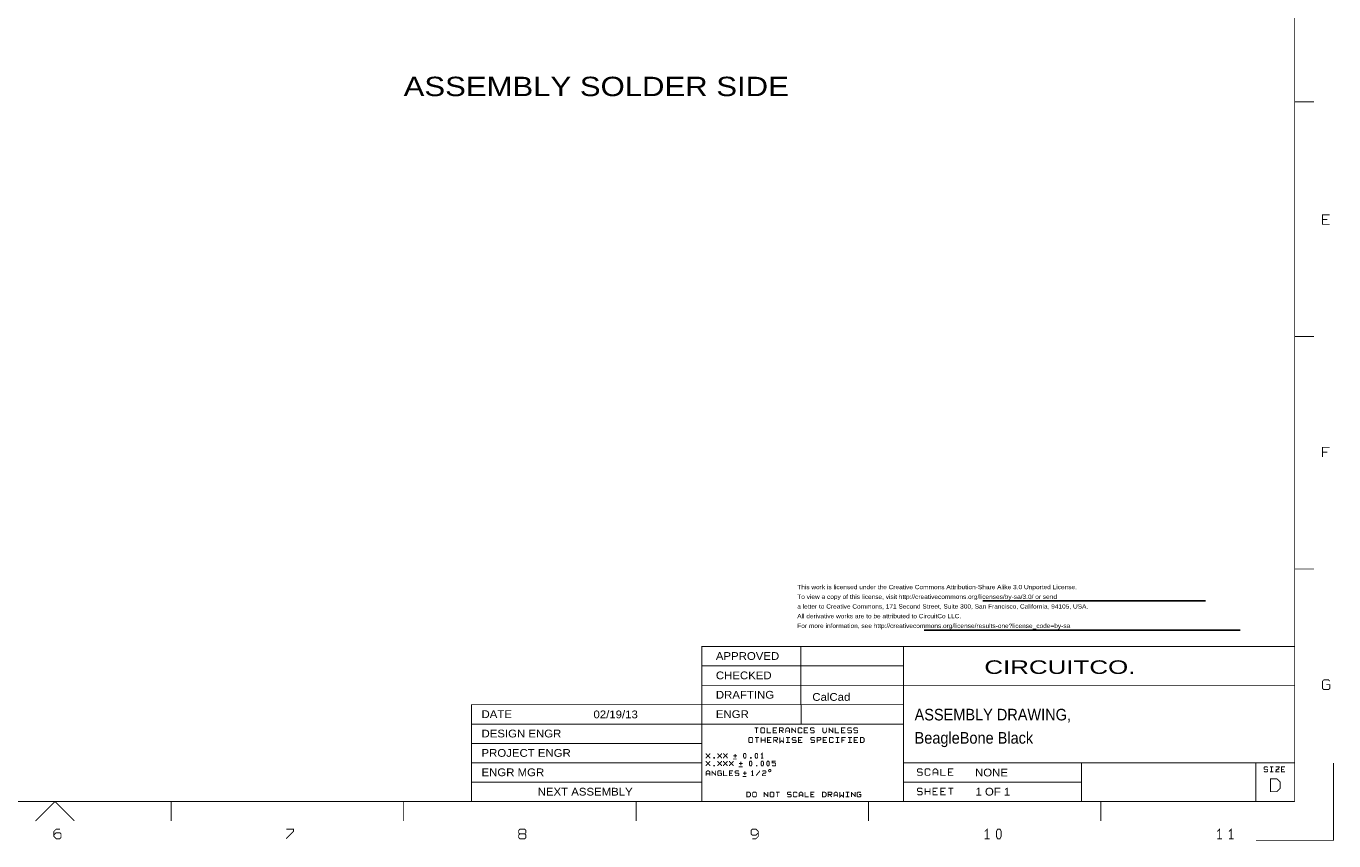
# Model space of a CAD drawing. Extents: x -14006 to 19506, y -9606 to 12409.
# Tile 5 of 20: x 2628 to 19506, y -9606 to 902. Entities that reach past the tile are written whole.
import ezdxf

# ---------------------------------------------------------------- set-up
doc = ezdxf.new("R2010")
doc.units = 0
doc.header["$MEASUREMENT"] = 0
doc.layers.add('1', color=7, linetype='CONTINUOUS')

msp = doc.modelspace()

# ---------------------------------------------------------------- linework, layer by layer
at = {"layer": '1', "const_width": 12}
for points in [[(19000, -9100), (19000, 11900)], [(19250, -75), (19000, -75)], [(19453, -1654), (19360, -1654), (19360, -1530), (19453, -1530)], [(19360, -1592), (19422, -1592)], [(19250, -3100), (19000, -3100)], [(19453, -4530), (19360, -4530), (19360, -4654)], [(19360, -4592), (19422, -4592)], [(19250, -6100), (19000, -6100)], [(12850, -7100), (13950, -7100), (13950, -7600), (12625, -7600), (12625, -7100), (12850, -7100), (11350, -7100), (11350, -9100)], [(19000, -7100), (13950, -7100)], [(11350, -7350), (12850, -7350), (13950, -7350)], [(11350, -7600), (12850, -7600)], [(12625, -7850), (12625, -7600)], [(13950, -9100), (13950, -7600), (19000, -7600)], [(19000, -7650), (19000, -7600)], [(19453, -7546), (19438, -7530), (19376, -7530), (19360, -7546), (19360, -7639), (19376, -7654), (19438, -7654), (19453, -7639), (19453, -7592), (19407, -7592)], [(13950, -7850), (11350, -7850), (8375, -7850), (8375, -9100)], [(12630.1, -7847.1), (12630.1, -8097.1)], [(13950, -8100), (11350, -8100), (8375, -8100)], [(12031, -8148), (12055, -8148), (12055, -8214)], [(12080, -8148), (12031, -8148)], [(12036, -8273), (12060, -8273), (12060, -8339)], [(12085, -8273), (12036, -8273)], [(12116, -8273), (12116, -8339)], [(12165, -8339), (12165, -8273)], [(12240, -8214), (12191, -8214), (12191, -8148)], [(12245, -8339), (12196, -8339), (12196, -8273), (12245, -8273)], [(12320, -8214), (12271, -8214), (12271, -8148), (12320, -8148)], [(12271, -8181), (12304, -8181)], [(12276, -8306), (12317, -8306), (12325, -8298), (12325, -8281), (12317, -8273), (12276, -8273), (12276, -8339)], [(12351, -8181), (12392, -8181), (12400, -8173), (12400, -8156), (12392, -8148), (12351, -8148), (12351, -8214)], [(12405, -8273), (12405, -8339), (12380, -8314), (12356, -8339), (12356, -8273)], [(12367, -8181), (12400, -8214)], [(12431, -8214), (12431, -8164), (12447, -8148), (12464, -8148), (12480, -8164), (12480, -8214)], [(12480, -8189), (12431, -8189)], [(12436, -8273), (12485, -8273)], [(12460, -8273), (12460, -8339)], [(12511, -8148), (12511, -8214)], [(12511, -8156), (12560, -8206)], [(12516, -8331), (12524, -8339), (12557, -8339), (12565, -8331), (12565, -8314), (12557, -8306), (12524, -8306), (12516, -8298), (12516, -8281), (12524, -8273), (12557, -8273), (12565, -8281)], [(12560, -8214), (12560, -8148)], [(12640, -8197), (12640, -8206), (12632, -8214), (12599, -8214), (12591, -8206), (12591, -8156), (12599, -8148), (12632, -8148), (12640, -8156), (12640, -8164)], [(12645, -8339), (12596, -8339), (12596, -8273), (12645, -8273)], [(12720, -8214), (12671, -8214), (12671, -8148), (12720, -8148)], [(12671, -8181), (12704, -8181)], [(12751, -8206), (12759, -8214), (12792, -8214), (12800, -8206), (12800, -8189), (12792, -8181), (12759, -8181), (12751, -8173), (12751, -8156), (12759, -8148), (12792, -8148), (12800, -8156)], [(12805, -8281), (12797, -8273), (12764, -8273), (12756, -8281), (12756, -8298), (12764, -8306), (12797, -8306), (12805, -8314), (12805, -8331), (12797, -8339), (12764, -8339), (12756, -8331)], [(12836, -8306), (12877, -8306), (12885, -8298), (12885, -8281), (12877, -8273), (12836, -8273), (12836, -8339)], [(12911, -8148), (12911, -8197), (12927, -8214), (12944, -8214), (12960, -8197), (12960, -8148)], [(12965, -8273), (12916, -8273), (12916, -8339), (12965, -8339)], [(12991, -8148), (12991, -8214)], [(13040, -8206), (12991, -8156)], [(13045, -8322), (13045, -8331), (13037, -8339), (13004, -8339), (12996, -8331), (12996, -8281), (13004, -8273), (13037, -8273), (13045, -8281), (13045, -8289)], [(13040, -8214), (13040, -8148)], [(13071, -8148), (13071, -8214), (13120, -8214)], [(13076, -8273), (13125, -8273)], [(13100, -8339), (13100, -8273)], [(13200, -8214), (13151, -8214), (13151, -8148), (13200, -8148)], [(13151, -8181), (13184, -8181)], [(13205, -8273), (13156, -8273), (13156, -8339)], [(13231, -8206), (13239, -8214), (13272, -8214), (13280, -8206), (13280, -8189), (13272, -8181), (13239, -8181), (13231, -8173), (13231, -8156), (13239, -8148), (13272, -8148), (13280, -8156)], [(13236, -8273), (13285, -8273)], [(13260, -8339), (13260, -8273)], [(13311, -8206), (13319, -8214), (13352, -8214), (13360, -8206), (13360, -8189), (13352, -8181), (13319, -8181), (13311, -8173), (13311, -8156), (13319, -8148), (13352, -8148), (13360, -8156)], [(13365, -8273), (13316, -8273), (13316, -8339), (13365, -8339)], [(8375, -8350), (11350, -8350)], [(12116, -8306), (12165, -8306)], [(12196, -8306), (12229, -8306)], [(12325, -8339), (12292, -8306)], [(12436, -8339), (12485, -8339)], [(12596, -8306), (12629, -8306)], [(12949, -8306), (12916, -8306)], [(13125, -8339), (13076, -8339)], [(13156, -8306), (13189, -8306)], [(13285, -8339), (13236, -8339)], [(13349, -8306), (13316, -8306)], [(8375, -8600), (11350, -8600)], [(11452, -8540), (11452, -8532), (11405, -8485), (11405, -8478)], [(11452, -8478), (11452, -8485), (11405, -8532), (11405, -8540)], [(11405, -8578), (11405, -8585), (11452, -8632), (11452, -8640)], [(11405, -8640), (11405, -8632), (11452, -8585)], [(11452, -8585), (11452, -8578)], [(11602, -8540), (11602, -8532), (11555, -8485), (11555, -8478)], [(11602, -8478), (11602, -8485), (11555, -8532), (11555, -8540)], [(11555, -8640), (11555, -8632), (11602, -8585), (11602, -8578)], [(11555, -8578), (11555, -8585), (11602, -8632), (11602, -8640)], [(11630, -8540), (11630, -8532), (11677, -8485), (11677, -8478)], [(11677, -8540), (11677, -8532), (11630, -8485), (11630, -8478)], [(11630, -8578), (11630, -8585), (11677, -8632), (11677, -8640)], [(11630, -8640), (11630, -8632), (11677, -8585), (11677, -8578)], [(11705, -8640), (11705, -8632), (11752, -8585), (11752, -8578)], [(11705, -8578), (11705, -8585), (11752, -8632), (11752, -8640)], [(11800, -8550), (11750, -8550)], [(11755, -8509), (11802, -8509)], [(11778, -8532), (11778, -8485)], [(11830, -8609), (11877, -8609)], [(11853, -8632), (11853, -8585)], [(12128, -8540), (12128, -8478), (12113, -8493)], [(12113, -8540), (12144, -8540)], [(12255, -8632), (12263, -8640), (12294, -8640), (12302, -8632), (12302, -8609), (12294, -8601), (12255, -8601), (12255, -8578), (12302, -8578)], [(13950, -8600), (16250, -8600)], [(16250, -9100), (16250, -8600), (18500, -8600)], [(19500, -8600), (19500, -9600), (18500, -9600)], [(19000, -8600), (18500, -8600), (18500, -9100)], [(11452, -8765), (11452, -8718), (11436, -8703), (11421, -8703), (11405, -8718), (11405, -8765)], [(11405, -8741), (11452, -8741)], [(11480, -8703), (11480, -8765)], [(11527, -8757), (11480, -8710)], [(11527, -8765), (11527, -8703)], [(11602, -8710), (11594, -8703), (11563, -8703), (11555, -8710), (11555, -8757), (11563, -8765), (11594, -8765), (11602, -8757), (11602, -8734), (11578, -8734)], [(11677, -8765), (11630, -8765), (11630, -8703)], [(11752, -8765), (11705, -8765), (11705, -8703), (11752, -8703)], [(11736, -8734), (11705, -8734)], [(11827, -8710), (11819, -8703), (11788, -8703), (11780, -8710), (11780, -8726), (11788, -8734), (11819, -8734), (11827, -8741), (11827, -8757), (11819, -8765), (11788, -8765), (11780, -8757)], [(11875, -8650), (11825, -8650)], [(11925, -8775), (11875, -8775)], [(11880, -8734), (11927, -8734)], [(11903, -8757), (11903, -8710)], [(11988, -8718), (12003, -8703), (12003, -8765)], [(12019, -8765), (11988, -8765)], [(12055, -8765), (12055, -8757), (12094, -8710), (12094, -8703)], [(12130, -8710), (12138, -8703), (12169, -8703), (12177, -8710), (12177, -8726), (12169, -8734), (12146, -8734), (12130, -8749), (12130, -8765), (12177, -8765)], [(14194, -8689), (14184, -8678), (14142, -8678), (14132, -8689), (14132, -8709), (14142, -8720), (14184, -8720), (14194, -8730), (14194, -8751), (14184, -8761), (14142, -8761), (14132, -8751)], [(14294, -8740), (14294, -8751), (14284, -8761), (14242, -8761), (14232, -8751), (14232, -8689), (14242, -8678), (14284, -8678), (14294, -8689), (14294, -8699)], [(14394, -8761), (14394, -8699), (14373, -8678), (14353, -8678), (14332, -8699), (14332, -8761)], [(14332, -8730), (14394, -8730)], [(14494, -8761), (14432, -8761), (14432, -8678)], [(14594, -8761), (14532, -8761), (14532, -8678), (14594, -8678)], [(14532, -8720), (14573, -8720)], [(18652, -8660), (18644, -8653), (18613, -8653), (18605, -8660), (18605, -8676), (18613, -8684), (18644, -8684), (18652, -8691), (18652, -8707), (18644, -8715), (18613, -8715), (18605, -8707)], [(18680, -8653), (18727, -8653)], [(18680, -8715), (18727, -8715)], [(18703, -8715), (18703, -8653)], [(18755, -8653), (18802, -8653), (18802, -8660), (18755, -8707), (18755, -8715), (18802, -8715)], [(18802, -8684), (18755, -8684)], [(18877, -8653), (18830, -8653), (18830, -8715), (18877, -8715)], [(18861, -8684), (18830, -8684)], [(11350, -8850), (8375, -8850)], [(16250, -8850), (13950, -8850)], [(14194, -8939), (14184, -8928), (14142, -8928), (14132, -8939), (14132, -8959), (14142, -8970), (14184, -8970), (14194, -8980), (14194, -9001), (14184, -9011), (14142, -9011), (14132, -9001)], [(14232, -9011), (14232, -8928)], [(14294, -9011), (14294, -8928)], [(14394, -8928), (14332, -8928), (14332, -9011), (14394, -9011)], [(14494, -9011), (14432, -9011), (14432, -8928), (14494, -8928)], [(14532, -8928), (14563, -8928), (14563, -9011)], [(14594, -8928), (14532, -8928)], [(19000, -9100), (-13500, -9100)], [(2750, -9350), (3000, -9100), (3250, -9350)], [(4500, -9100), (4500, -9350)], [(7500, -9350), (7500, -9100)], [(10500, -9100), (10500, -9350)], [(12155, -9040), (12155, -8978)], [(12155, -8985), (12202, -9032)], [(12202, -9040), (12202, -8978)], [(12328, -9040), (12328, -8978), (12305, -8978), (12352, -8978)], [(12502, -8985), (12494, -8978), (12463, -8978), (12455, -8985), (12455, -9001), (12463, -9009), (12494, -9009), (12502, -9016), (12502, -9032), (12494, -9040), (12463, -9040), (12455, -9032)], [(12577, -9024), (12577, -9032), (12569, -9040), (12538, -9040), (12530, -9032), (12530, -8985), (12538, -8978), (12569, -8978), (12577, -8985), (12577, -8993)], [(12652, -9040), (12652, -8993), (12636, -8978), (12621, -8978), (12605, -8993), (12605, -9040)], [(12605, -9016), (12652, -9016)], [(12727, -9040), (12680, -9040), (12680, -8978)], [(12802, -8978), (12755, -8978), (12755, -9040), (12802, -9040)], [(12755, -9009), (12786, -9009)], [(12980, -9040), (12980, -8978), (13019, -8978), (13027, -8985), (13027, -9001), (13019, -9009), (12980, -9009)], [(12996, -9009), (13027, -9040)], [(13055, -9040), (13055, -8993), (13071, -8978), (13086, -8978), (13102, -8993), (13102, -9040)], [(13102, -9016), (13055, -9016)], [(13130, -8978), (13130, -9040), (13153, -9016), (13177, -9040), (13177, -8978)], [(13205, -8978), (13252, -8978)], [(13205, -9040), (13252, -9040)], [(13228, -8978), (13228, -9040)], [(13280, -9040), (13280, -8978)], [(13280, -8985), (13327, -9032)], [(13327, -9040), (13327, -8978)], [(13402, -8985), (13394, -8978), (13363, -8978), (13355, -8985), (13355, -9032), (13363, -9040), (13394, -9040), (13402, -9032), (13402, -9009), (13378, -9009)], [(13500, -9100), (13500, -9350)], [(13950, -9100), (14000, -9100)], [(14232, -8970), (14294, -8970)], [(14332, -8970), (14373, -8970)], [(14432, -8970), (14473, -8970)], [(16500, -9350), (16500, -9100)], [(3063, -9455), (3016, -9455), (2985, -9486), (2985, -9548), (3016, -9579), (3063, -9579), (3078, -9564), (3078, -9517), (3063, -9502), (3016, -9502), (2985, -9533)], [(5985, -9579), (6078, -9486), (6078, -9455), (5985, -9455)], [(9001, -9517), (8985, -9502), (8985, -9471), (9001, -9455), (9063, -9455), (9078, -9471), (9078, -9502), (9063, -9517), (9078, -9533), (9078, -9564), (9063, -9579), (9001, -9579), (8985, -9564), (8985, -9533), (9001, -9517), (9063, -9517)], [(12078, -9502), (12047, -9533), (12001, -9533), (11985, -9517), (11985, -9471), (12001, -9455), (12047, -9455), (12078, -9486), (12078, -9502), (12078, -9548), (12047, -9579), (12001, -9579)], [(15032, -9579), (15032, -9455), (15001, -9486)], [(18001, -9486), (18032, -9455), (18032, -9579)], [(18182, -9579), (18182, -9455), (18151, -9486)], [(15063, -9579), (15001, -9579)], [(18001, -9579), (18063, -9579)], [(18151, -9579), (18213, -9579)]]:
    msp.add_lwpolyline(points, dxfattribs=at)
at = {"layer": '1'}
for points in [[(17850, -6510), (14975, -6510)], [(14220, -6890), (18295, -6890)]]:
    msp.add_lwpolyline(points, dxfattribs=at)
at = {"layer": '1', "const_width": 12}
for points in [[(11956, -8331), (11964, -8339), (11997, -8339), (12005, -8331), (12005, -8281), (11997, -8273), (11964, -8273), (11956, -8281)], [(12111, -8206), (12119, -8214), (12152, -8214), (12160, -8206), (12160, -8156), (12152, -8148), (12119, -8148), (12111, -8156)], [(13396, -8339), (13429, -8339), (13445, -8322), (13445, -8289), (13429, -8273), (13396, -8273)], [(11503, -8540), (11511, -8540), (11511, -8532), (11503, -8532)], [(11896, -8540), (11888, -8524), (11888, -8493), (11896, -8478), (11911, -8478), (11919, -8493), (11919, -8524), (11911, -8540)], [(11971, -8640), (11963, -8624), (11963, -8593), (11971, -8578), (11986, -8578), (11994, -8593), (11994, -8624), (11986, -8640)], [(11978, -8540), (11986, -8540), (11986, -8532), (11978, -8532)], [(12046, -8540), (12038, -8524), (12038, -8493), (12046, -8478), (12061, -8478), (12069, -8493), (12069, -8524), (12061, -8540)], [(12121, -8640), (12113, -8624), (12113, -8593), (12121, -8578), (12136, -8578), (12144, -8593), (12144, -8624), (12136, -8640)], [(12196, -8640), (12188, -8624), (12188, -8593), (12196, -8578), (12211, -8578), (12219, -8593), (12219, -8624), (12211, -8640)], [(11503, -8640), (11511, -8640), (11511, -8632), (11503, -8632)], [(12053, -8640), (12061, -8640), (12061, -8632), (12053, -8632)], [(12240, -8700), (12238, -8692), (12233, -8687), (12225, -8685), (12218, -8687), (12212, -8692), (12210, -8700), (12212, -8707), (12218, -8713), (12225, -8715), (12233, -8713), (12238, -8707)], [(18689, -8972), (18771, -8972), (18813, -8931), (18813, -8848), (18771, -8807), (18689, -8807)], [(11930, -9040), (11961, -9040), (11977, -9024), (11977, -8993), (11961, -8978), (11930, -8978)], [(12005, -9032), (12013, -9040), (12044, -9040), (12052, -9032), (12052, -8985), (12044, -8978), (12013, -8978), (12005, -8985)], [(12230, -9032), (12238, -9040), (12269, -9040), (12277, -9032), (12277, -8985), (12269, -8978), (12238, -8978), (12230, -8985)], [(12905, -9040), (12936, -9040), (12952, -9024), (12952, -8993), (12936, -8978), (12905, -8978)], [(15166, -9579), (15151, -9548), (15151, -9486), (15166, -9455), (15197, -9455), (15213, -9486), (15213, -9548), (15197, -9579)]]:
    msp.add_lwpolyline(points, close=True, dxfattribs=at)

# ---------------------------------------------------------------- texts
at = {"layer": '1'}
for s, height, width, p in [('ASSEMBLY SOLDER SIDE', 250, 1.2, (7500, 0)), ('This work is licensed under the Creative Commons Attribution-Share Alike 3.0 Unported License.', 55, 1.145455, (12580, -6360)), ('To view a copy of this license, visit http://creativecommons.org/licenses/by-sa/3.0/ or send', 55, 1.145455, (12580, -6485)), ('a letter to Creative Commons, 171 Second Street, Suite 300, San Francisco, California, 94105, USA.', 55, 1.145455, (12580, -6610)), ('All derivative works are to be attributed to CircuitCo LLC.', 55, 1.145455, (12580, -6735)), ('For more information, see http://creativecommons.org/license/results-one?license_code=by-sa', 55, 1.145455, (12580, -6860)), ('APPROVED', 100, 1.1, (11530.1, -7272.1)), ('CHECKED', 100, 1.1, (11530.1, -7522.1)), ('CIRCUITCO.', 175, 1.428571, (14994.9, -7452.9)), ('DRAFTING', 100, 1.1, (11530.1, -7772.1)), ('CalCad', 100, 1.1, (12775, -7800)), ('DATE', 100, 1.1, (8505.1, -8022.1)), ('02/19/13', 100, 1.1, (9950, -8025)), ('ENGR', 100, 1.1, (11530.1, -8022.1)), ('ASSEMBLY DRAWING,', 150, 0.933333, (14094.9, -8052.9)), ('DESIGN ENGR', 100, 1.1, (8505.1, -8272.1)), ('BeagleBone Black', 150, 0.933333, (14094.9, -8352.9)), ('PROJECT ENGR', 100, 1.1, (8505.1, -8522.1)), ('ENGR MGR', 100, 1.1, (8505.1, -8772.1)), ('NONE', 100, 1.1, (14875, -8775)), ('NEXT ASSEMBLY', 100, 1.1, (9230.1, -9022.1)), ('1 OF 1', 100, 1.1, (14880.1, -9022.1))]:
    msp.add_text(s, height=height, dxfattribs=dict(at, width=width)).set_placement(p)

doc.saveas('drawing.dxf')
